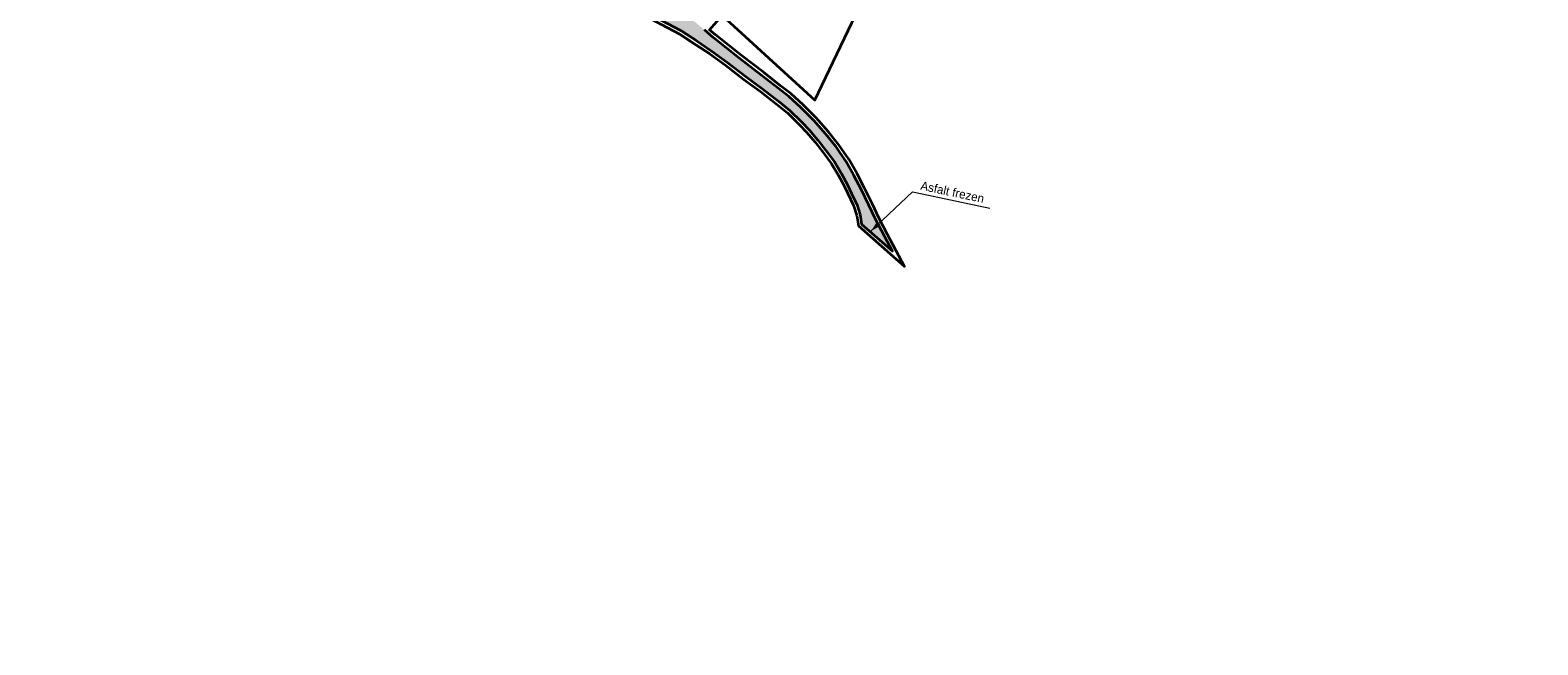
# Model space of a CAD drawing. Header units: metres. Extents: x 63663 to 67388, y 393975 to 407310.
# Tile 11 of 49: x 64605 to 65038, y 403082 to 403258. Entities that reach past the tile are written whole.
import ezdxf

# ---------------------------------------------------------------- set-up
doc = ezdxf.new("R2010")
doc.units = ezdxf.units.M
for name, color, linetype, lineweight in [('maatvoering-leadr', 7, 'Continuous', 30), ('sn-arcering_grijs', 8, 'Continuous', 20), ('sn-arcering_lgrijs', 9, 'Continuous', 20), ('TM-Onderhoudsweg', 3, 'Continuous', 35), ('TM-Werkgrens', 62, 'PBZ-WERKGRENS', 35)]:
    doc.layers.add(name, color=color, linetype=linetype, lineweight=lineweight)
doc.styles.add('StagCAD', font='StagCAD.ttf')
doc.linetypes.add('PBZ-WERKGRENS', pattern='A,5.5,-1.05,["O",StagCAD,S=2,R=0,X=0,Y=-1],-3.45', length=10)
doc.dimstyles.new('GM-maatvoering', dxfattribs={"dimtxt": 2.5, "dimasz": 1, "dimexe": 0, "dimexo": 0, "dimgap": 1, "dimtad": 1, "dimrnd": 0.001, "dimzin": 1, "dimdsep": 46, "dimtxsty": 'StagCAD', "dimblk1": 'DIM_PIJL', "dimblk2": 'DIM_PIJL', "dimsah": 1, "dimcen": 0.09, "dimse1": 1, "dimse2": 1, "dimclrd": 1, "dimclre": 1, "dimclrt": 7, "dimazin": 0, "dimtfac": 1, "dimtix": 1, "dimtmove": 0, "dimatfit": 3, "dimldrblk": 'RAD_PIJL', "dimfxl": 1, "dimtvp": 0.83, "dimtolj": 1, "dimtzin": 0, "dimlwd": 15, "dimarcsym": 0})

# ---------------------------------------------------------------- blocks, each defined once
blk = doc.blocks.new('DIM_PIJL')
at = {"color": 1}
blk.add_line((0, 1.41), (0, -1.41), dxfattribs=at)
at = {"color": 1, "linetype": 'ByBlock'}
blk.add_solid([(-2.83, -0.75), (-2.83, 0.75), (0, 0)], dxfattribs=at)
blk = doc.blocks.new('RAD_PIJL')
at = {"color": 1, "linetype": 'Continuous'}
blk.add_solid([(-2.83, -0.75), (-2.83, 0.75), (0, 0)], dxfattribs=at)

msp = doc.modelspace()

# ---------------------------------------------------------------- hatches: boundary and pattern name
at = {"layer": 'sn-arcering_grijs'}
h = msp.add_hatch(color=256, dxfattribs=at)
h.dxf.hatch_style = 1
edge = h.paths.add_edge_path()
edge.add_line((64815.382, 403241.437), (64819.973, 403237.894))
edge.add_line((64819.973, 403237.894), (64823.206, 403235.217))
edge.add_line((64823.206, 403235.217), (64826.541, 403231.989))
edge.add_line((64826.541, 403231.989), (64828.767, 403229.588))
edge.add_line((64828.767, 403229.588), (64831.29, 403226.669))
edge.add_line((64831.29, 403226.669), (64833.626, 403223.674))
edge.add_line((64833.626, 403223.674), (64836.073, 403220.43))
edge.add_line((64836.073, 403220.43), (64838.005, 403217.144))
edge.add_line((64838.005, 403217.144), (64839.814, 403213.803))
edge.add_line((64839.814, 403213.803), (64841.571, 403210.079))
edge.add_line((64841.571, 403210.079), (64842.488, 403208.2))
edge.add_line((64842.488, 403208.2), (64843.449, 403205.132))
edge.add_line((64843.449, 403205.132), (64843.887, 403202.512))
edge.add_line((64843.887, 403202.512), (64852.738, 403194.703))
edge.add_line((64852.738, 403194.703), (64850.432, 403199.034))
edge.add_line((64850.432, 403199.034), (64847.896, 403203.898))
edge.add_line((64847.896, 403203.898), (64845.972, 403208.006))
edge.add_line((64845.972, 403208.006), (64843.82, 403212.378))
edge.add_line((64843.82, 403212.378), (64841.676, 403216.476))
edge.add_line((64841.676, 403216.476), (64839.311, 403220.628))
edge.add_line((64839.311, 403220.628), (64836.532, 403224.758))
edge.add_line((64836.532, 403224.758), (64833.592, 403228.408))
edge.add_line((64833.592, 403228.408), (64830.094, 403232.335))
edge.add_line((64830.094, 403232.335), (64826.39, 403236.071))
edge.add_line((64826.39, 403236.071), (64822.99, 403239.183))
edge.add_line((64822.99, 403239.183), (64819.972, 403241.496))
edge.add_line((64819.972, 403241.496), (64815.034, 403245.381))
edge.add_line((64815.034, 403245.381), (64808.698, 403250.237))
edge.add_line((64808.698, 403250.237), (64801.244, 403256.185))
edge.add_line((64801.244, 403256.185), (64798.72, 403258.333))
edge.add_line((64798.72, 403258.333), (64797.24, 403259.593))
edge.add_line((64797.24, 403259.593), (64795.274, 403261.195))
edge.add_line((64795.274, 403261.195), (64792.861, 403263.125))
edge.add_line((64792.861, 403263.125), (64789.84, 403265.422))
edge.add_line((64789.84, 403265.422), (64787.539, 403267.421))
edge.add_line((64787.539, 403267.421), (64785.612, 403265.203))
edge.add_line((64785.612, 403265.203), (64772.601, 403271.318))
edge.add_line((64772.601, 403271.318), (64772.125, 403271.549))
edge.add_line((64772.125, 403271.549), (64746.982, 403283.777))
edge.add_arc((64822.853, 403440.055), 173.721, 237.64837, 244.10407, ccw=False)
edge.add_arc((64753.726, 403330.717), 44.364, 224.89446, 237.50485, ccw=False)
edge.add_arc((64753.53, 403329.666), 43.488, 213.25144, 224.09673, ccw=False)
edge.add_arc((64790.733, 403348.738), 85.174, 203.77589, 210.25667, ccw=False)
edge.add_arc((64741.947, 403325.653), 31.255, 183.03328, 201.10414, ccw=False)
edge.add_line((64710.736, 403324), (64711.557, 403326.526))
edge.add_line((64711.557, 403326.526), (64714.097, 403328.456))
edge.add_line((64714.097, 403328.456), (64729.129, 403335.312))
edge.add_line((64729.129, 403335.312), (64745.828, 403346.331))
edge.add_line((64745.828, 403346.331), (64744.503, 403348.047))
edge.add_line((64744.503, 403348.047), (64727.917, 403337.428))
edge.add_line((64727.917, 403337.428), (64713.519, 403331.457))
edge.add_line((64713.519, 403331.457), (64711.089, 403330.737))
edge.add_line((64711.089, 403330.737), (64708.658, 403330.016))
edge.add_line((64708.658, 403330.016), (64704.876, 403329.071))
edge.add_line((64704.876, 403329.071), (64703.349, 403329.048))
edge.add_line((64703.349, 403329.048), (64703.396, 403325.938))
edge.add_line((64703.396, 403325.938), (64705.792, 403324.887))
edge.add_line((64705.792, 403324.887), (64706.936, 403322.919))
edge.add_arc((64791.323, 403345.496), 87.355, 194.97853, 199.31657)
edge.add_line((64708.885, 403316.6), (64710.285, 403313.301))
edge.add_arc((64776.846, 403342.409), 72.646, 203.61998, 211.49172)
edge.add_arc((64762.242, 403333.256), 55.413, 211.30983, 218.66408)
edge.add_line((64718.974, 403298.637), (64720.825, 403296.792))
edge.add_arc((64755.194, 403333.963), 50.626, 227.24286, 238.01666)
edge.add_line((64728.379, 403291.022), (64745.886, 403281.378))
edge.add_line((64745.886, 403281.378), (64770.961, 403269.274))
edge.add_line((64770.961, 403269.274), (64771.32, 403269.101))
edge.add_line((64771.32, 403269.101), (64791.879, 403258.138))
edge.add_line((64791.879, 403258.138), (64795.197, 403256.027))
edge.add_line((64795.197, 403256.027), (64796.194, 403255.363))
edge.add_line((64796.194, 403255.363), (64800.837, 403252.27))
edge.add_line((64800.837, 403252.27), (64805.362, 403248.998))
edge.add_line((64805.362, 403248.998), (64810.621, 403244.908))
edge.add_line((64810.621, 403244.908), (64815.382, 403241.437))
at = {"layer": 'sn-arcering_lgrijs'}
h = msp.add_hatch(color=256, dxfattribs=at)
h.dxf.hatch_style = 1
edge = h.paths.add_edge_path()
edge.add_line((65551.684, 403267.444), (65556.799, 403278.412))
edge.add_line((65556.799, 403278.412), (65501.984, 403292.067))
edge.add_arc((65153.179, 401919.721), 1415.98, 75.739281, 77.415089)
edge.add_line((65461.702, 403301.681), (65456.559, 403290.654))
edge.add_arc((65153.179, 401919.721), 1404.1, 75.738128, 77.52184, ccw=False)
edge.add_arc((1544873.313, 6342005.496), 6120212.589, 256.0119559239, 256.0124633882)

# ---------------------------------------------------------------- linework, layer by layer
at = {"layer": 'TM-Onderhoudsweg'}
msp.add_lwpolyline([(64771.32, 403269.101), (64791.879, 403258.138), (64795.197, 403256.027), (64796.194, 403255.363), (64800.837, 403252.27), (64805.362, 403248.998), (64810.621, 403244.908), (64815.382, 403241.437), (64819.973, 403237.894), (64823.206, 403235.217), (64826.541, 403231.989), (64828.767, 403229.588), (64831.29, 403226.669), (64833.626, 403223.674), (64836.073, 403220.43), (64838.005, 403217.144), (64839.814, 403213.803), (64841.571, 403210.079), (64842.488, 403208.2), (64843.449, 403205.132), (64843.887, 403202.512), (64852.738, 403194.703), (64850.432, 403199.034), (64847.896, 403203.898), (64845.972, 403208.006), (64843.82, 403212.378), (64841.676, 403216.476), (64839.311, 403220.628), (64836.532, 403224.758), (64833.592, 403228.408), (64830.094, 403232.335), (64826.39, 403236.071), (64822.99, 403239.183), (64819.972, 403241.496), (64815.034, 403245.381), (64808.698, 403250.237), (64801.244, 403256.185), (64798.72, 403258.333)], dxfattribs=at)
at = {"layer": 'TM-Werkgrens', "flags": 128}
msp.add_lwpolyline([(64655.81, 403376.594), (64645.266, 403341.5), (64664.076, 403332.883), (64676.601, 403328.335), (64690.839, 403326.136), (64701.963, 403325.152), (64705.991, 403322.59), (64709.365, 403312.904), (64714.094, 403303.867), (64719.165, 403296.978), (64727.831, 403290.182), (64745.427, 403280.489), (64771.109, 403268.08), (64791.408, 403257.255), (64796.241, 403254.033), (64800.267, 403251.449), (64804.762, 403248.198), (64810.019, 403244.109), (64814.782, 403240.637), (64819.348, 403237.113), (64822.538, 403234.471), (64825.826, 403231.289), (64828.022, 403228.921), (64830.517, 403226.034), (64832.833, 403223.065), (64835.24, 403219.874), (64837.134, 403216.652), (64838.921, 403213.351), (64840.669, 403209.646), (64841.556, 403207.829), (64842.474, 403204.899), (64842.959, 403201.997), (64856.212, 403190.303), (64851.317, 403199.5), (64848.793, 403204.341), (64846.873, 403208.439), (64844.712, 403212.831), (64842.554, 403216.955), (64840.161, 403221.155), (64837.338, 403225.352), (64834.355, 403229.055), (64830.823, 403233.02), (64827.083, 403236.792), (64823.633, 403239.95), (64820.585, 403242.286), (64815.647, 403246.171), (64809.314, 403251.025), (64801.88, 403256.957), (64800.175, 403258.408), (64803.831, 403262.474), (64830.388, 403238.154), (64896.384, 403376.046), (64854.689, 403385.134), (64843.428, 403386.358), (64834.06, 403385.633), (64759.727, 403300.588), (64795.961, 403269.312), (64792.147, 403264.576), (64787.599, 403268.358), (64786.138, 403267.528), (64771.336, 403275.838), (64758.306, 403281.564), (64744.976, 403287.778), (64734.343, 403294.212)], dxfattribs=at)

# ---------------------------------------------------------------- leaders
at = {"layer": 'maatvoering-leadr', "annotation_type": 0, "has_hookline": 1, "hookline_direction": 0, "text_width": 20.75, "horizontal_direction": (0.978159, -0.207857, 0)}
msp.add_leader([(64846.654, 403200.564), (64858.463, 403211.837), (64859.442, 403211.63)], dimstyle='GM-maatvoering', override={"dimscale": 0, "dimgap": 1, "dimtad": 1}, dxfattribs=at)

# ---------------------------------------------------------------- next in the draw order: texts
at = {"layer": 'maatvoering-leadr', "color": 7, "insert": (64860.628, 403212.4), "char_height": 2.5, "attachment_point": 7, "rotation": 348.00317, "style": 'StagCAD', "bg_fill": 3, "box_fill_scale": 1.2, "bg_fill_color": 256, "bg_fill_transparency": 0}
msp.add_mtext('\\A1;Asfalt frezen', dxfattribs=at)

doc.saveas('drawing.dxf')
